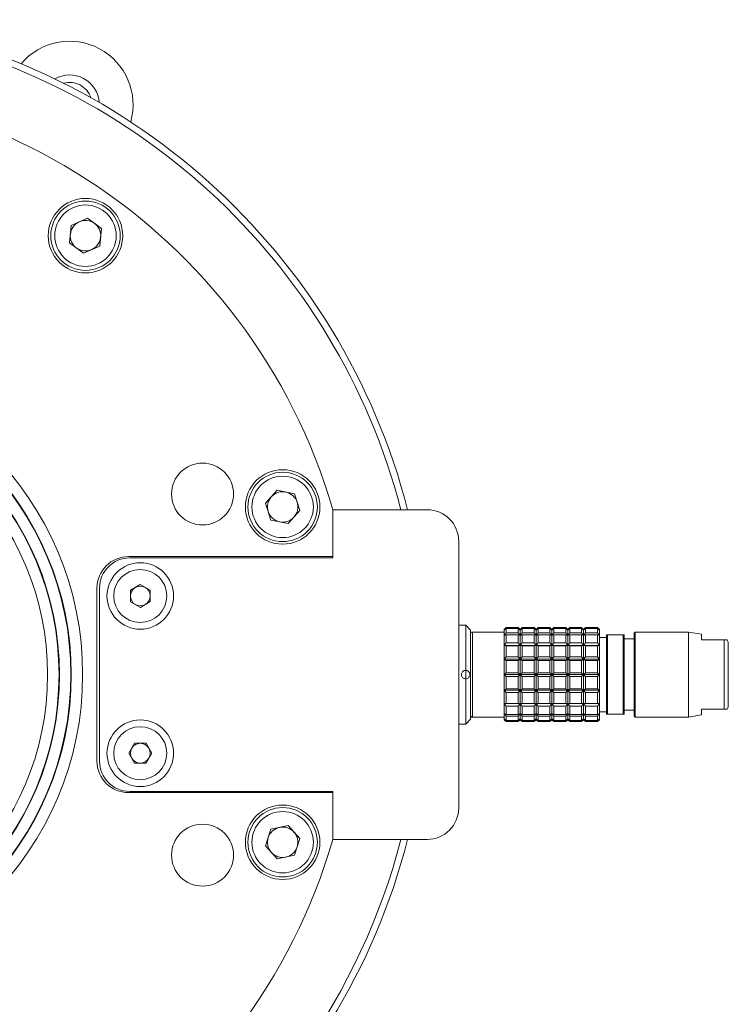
# Model space of a CAD drawing. Header units: inches. Extents: x -4 to 22.9, y -7.2 to 15.7.
# Tile 69 of 127: x 6.5 to 9.3, y 11.3 to 15.2. Entities that reach past the tile are written whole.
import ezdxf

# ---------------------------------------------------------------- set-up
doc = ezdxf.new("R2010")
doc.units = ezdxf.units.IN
doc.header["$MEASUREMENT"] = 0

msp = doc.modelspace()

# ---------------------------------------------------------------- linework, layer by layer
at = {"color": 7, "linetype": 'Continuous', "lineweight": 15}
for p, q in [((6.7205, 14.3918), (6.7843, 14.4202)), ((6.8407, 14.3792), (6.7843, 14.4202)), ((6.7132, 14.3224), (6.7205, 14.3918)), ((6.8334, 14.3097), (6.8407, 14.3792)), ((6.7132, 14.3224), (6.7697, 14.2813)), ((6.8334, 14.3097), (6.7697, 14.2813)), ((7.4919, 13.2873), (7.5386, 13.3392)), ((7.5386, 13.3392), (7.6069, 13.3246)), ((7.6285, 13.2582), (7.6069, 13.3246)), ((7.4919, 13.2873), (7.5135, 13.2209)), ((7.5818, 13.2064), (7.6285, 13.2582)), ((7.7597, 13.2619), (7.7597, 13.0755)), ((8.1347, 13.2615), (7.7597, 13.2615)), ((7.7597, 13.2615), (7.7597, 13.0705)), ((7.5818, 13.2064), (7.5135, 13.2209)), ((8.2597, 12.0765), (8.2597, 13.1365)), ((7.7597, 13.0755), (6.9477, 13.0755)), ((7.7597, 13.0705), (6.9527, 13.0705)), ((6.9552, 12.9415), (6.9944, 12.9645)), ((6.9944, 12.9645), (7.0339, 12.942)), ((6.8227, 12.9505), (6.8227, 12.2625)), ((6.8327, 12.9505), (6.8327, 12.2625)), ((6.9555, 12.896), (6.9552, 12.9415)), ((7.0339, 12.942), (7.0342, 12.8966)), ((6.995, 12.8736), (6.9555, 12.896)), ((7.0342, 12.8966), (6.995, 12.8736)), ((8.2873, 12.8034), (8.2597, 12.8034)), ((8.307, 12.7837), (8.2873, 12.8034)), ((8.2873, 12.6232), (8.2873, 12.8034)), ((8.307, 12.4294), (8.307, 12.7837)), ((8.307, 12.7679), (8.307, 12.4451)), ((8.4408, 12.7758), (8.3148, 12.7758)), ((8.4487, 12.7935), (8.4408, 12.7857)), ((8.4408, 12.7829), (8.4487, 12.7919)), ((8.4487, 12.7892), (8.4408, 12.7829)), ((8.4408, 12.7857), (8.4408, 12.7829)), ((8.4408, 12.7829), (8.4408, 12.7617)), ((8.4408, 12.7617), (8.4487, 12.7722)), ((8.4487, 12.7645), (8.4408, 12.7617)), ((8.4408, 12.7617), (8.4408, 12.7217)), ((8.4959, 12.7935), (8.4487, 12.7935)), ((8.4487, 12.7919), (8.4487, 12.7935)), ((8.4487, 12.7919), (8.4959, 12.7919)), ((8.4487, 12.7722), (8.4487, 12.7892)), ((8.4959, 12.7892), (8.4487, 12.7892)), ((8.4487, 12.7722), (8.4959, 12.7722)), ((8.4487, 12.7325), (8.4487, 12.7645)), ((8.4959, 12.7645), (8.4487, 12.7645)), ((8.5038, 12.7857), (8.4959, 12.7935)), ((8.4959, 12.7919), (8.4959, 12.7935)), ((8.4959, 12.7919), (8.5038, 12.7829)), ((8.4959, 12.7722), (8.4959, 12.7892)), ((8.5038, 12.7829), (8.4959, 12.7892)), ((8.4959, 12.7722), (8.5038, 12.7617)), ((8.4959, 12.7325), (8.4959, 12.7645)), ((8.5038, 12.7617), (8.4959, 12.7645)), ((8.5117, 12.7935), (8.5038, 12.7857)), ((8.5038, 12.7829), (8.5117, 12.7919)), ((8.5117, 12.7892), (8.5038, 12.7829)), ((8.5038, 12.7829), (8.5038, 12.7857)), ((8.5038, 12.7617), (8.5038, 12.7829)), ((8.5038, 12.7617), (8.5117, 12.7722)), ((8.5117, 12.7645), (8.5038, 12.7617)), ((8.5038, 12.7217), (8.5038, 12.7617)), ((8.5589, 12.7935), (8.5117, 12.7935)), ((8.5117, 12.7919), (8.5117, 12.7935)), ((8.5117, 12.7919), (8.5589, 12.7919)), ((8.5117, 12.7722), (8.5117, 12.7892)), ((8.5589, 12.7892), (8.5117, 12.7892)), ((8.5117, 12.7722), (8.5589, 12.7722)), ((8.5117, 12.7325), (8.5117, 12.7645)), ((8.5589, 12.7645), (8.5117, 12.7645)), ((8.5668, 12.7857), (8.5589, 12.7935)), ((8.5589, 12.7919), (8.5589, 12.7935)), ((8.5589, 12.7919), (8.5668, 12.7829)), ((8.5589, 12.7722), (8.5589, 12.7892)), ((8.5668, 12.7829), (8.5589, 12.7892)), ((8.5589, 12.7722), (8.5668, 12.7617)), ((8.5589, 12.7325), (8.5589, 12.7645)), ((8.5668, 12.7617), (8.5589, 12.7645)), ((8.5747, 12.7935), (8.5668, 12.7857)), ((8.5668, 12.7829), (8.5747, 12.7919)), ((8.5747, 12.7892), (8.5668, 12.7829)), ((8.5668, 12.7829), (8.5668, 12.7857)), ((8.5668, 12.7617), (8.5668, 12.7829)), ((8.5668, 12.7617), (8.5747, 12.7722)), ((8.5747, 12.7645), (8.5668, 12.7617)), ((8.5668, 12.7217), (8.5668, 12.7617)), ((8.6219, 12.7935), (8.5747, 12.7935)), ((8.5747, 12.7919), (8.5747, 12.7935)), ((8.5747, 12.7919), (8.6219, 12.7919)), ((8.5747, 12.7722), (8.5747, 12.7892)), ((8.6219, 12.7892), (8.5747, 12.7892)), ((8.5747, 12.7722), (8.6219, 12.7722)), ((8.5747, 12.7325), (8.5747, 12.7645)), ((8.6219, 12.7645), (8.5747, 12.7645)), ((8.6298, 12.7857), (8.6219, 12.7935)), ((8.6219, 12.7919), (8.6219, 12.7935)), ((8.6219, 12.7919), (8.6298, 12.7829)), ((8.6219, 12.7722), (8.6219, 12.7892)), ((8.6298, 12.7829), (8.6219, 12.7892)), ((8.6219, 12.7722), (8.6298, 12.7617)), ((8.6219, 12.7325), (8.6219, 12.7645)), ((8.6298, 12.7617), (8.6219, 12.7645)), ((8.6377, 12.7935), (8.6298, 12.7857)), ((8.6298, 12.7829), (8.6377, 12.7919)), ((8.6377, 12.7892), (8.6298, 12.7829)), ((8.6298, 12.7829), (8.6298, 12.7857)), ((8.6298, 12.7617), (8.6298, 12.7829)), ((8.6298, 12.7617), (8.6377, 12.7722)), ((8.6377, 12.7645), (8.6298, 12.7617)), ((8.6298, 12.7217), (8.6298, 12.7617)), ((8.6849, 12.7935), (8.6377, 12.7935)), ((8.6377, 12.7919), (8.6377, 12.7935)), ((8.6377, 12.7919), (8.6849, 12.7919)), ((8.6377, 12.7722), (8.6377, 12.7892)), ((8.6849, 12.7892), (8.6377, 12.7892)), ((8.6377, 12.7722), (8.6849, 12.7722)), ((8.6377, 12.7325), (8.6377, 12.7645)), ((8.6849, 12.7645), (8.6377, 12.7645)), ((8.6928, 12.7857), (8.6849, 12.7935)), ((8.6849, 12.7919), (8.6849, 12.7935)), ((8.6849, 12.7919), (8.6928, 12.7829)), ((8.6849, 12.7722), (8.6849, 12.7892)), ((8.6928, 12.7829), (8.6849, 12.7892)), ((8.6849, 12.7722), (8.6928, 12.7617)), ((8.6849, 12.7325), (8.6849, 12.7645)), ((8.6928, 12.7617), (8.6849, 12.7645)), ((8.7007, 12.7935), (8.6928, 12.7857)), ((8.6928, 12.7829), (8.7007, 12.7919)), ((8.7007, 12.7892), (8.6928, 12.7829)), ((8.6928, 12.7829), (8.6928, 12.7857)), ((8.6928, 12.7617), (8.6928, 12.7829)), ((8.6928, 12.7617), (8.7007, 12.7722)), ((8.7007, 12.7645), (8.6928, 12.7617)), ((8.6928, 12.7217), (8.6928, 12.7617)), ((8.7479, 12.7935), (8.7007, 12.7935)), ((8.7007, 12.7919), (8.7007, 12.7935)), ((8.7007, 12.7919), (8.7479, 12.7919)), ((8.7007, 12.7722), (8.7007, 12.7892)), ((8.7479, 12.7892), (8.7007, 12.7892)), ((8.7007, 12.7722), (8.7479, 12.7722)), ((8.7007, 12.7325), (8.7007, 12.7645)), ((8.7479, 12.7645), (8.7007, 12.7645)), ((8.7558, 12.7857), (8.7479, 12.7935)), ((8.7479, 12.7919), (8.7479, 12.7935)), ((8.7479, 12.7919), (8.7558, 12.7829)), ((8.7479, 12.7722), (8.7479, 12.7892)), ((8.7558, 12.7829), (8.7479, 12.7892)), ((8.7479, 12.7722), (8.7558, 12.7617)), ((8.7479, 12.7325), (8.7479, 12.7645)), ((8.7558, 12.7617), (8.7479, 12.7645)), ((8.7636, 12.7935), (8.7558, 12.7857)), ((8.7558, 12.7829), (8.7636, 12.7919)), ((8.7636, 12.7892), (8.7558, 12.7829)), ((8.7558, 12.7829), (8.7558, 12.7857)), ((8.7558, 12.7617), (8.7558, 12.7829)), ((8.7558, 12.7617), (8.7636, 12.7722)), ((8.7636, 12.7645), (8.7558, 12.7617)), ((8.7558, 12.7217), (8.7558, 12.7617)), ((8.8109, 12.7935), (8.7636, 12.7935)), ((8.7636, 12.7919), (8.7636, 12.7935)), ((8.7636, 12.7919), (8.8109, 12.7919)), ((8.7636, 12.7722), (8.7636, 12.7892)), ((8.8109, 12.7892), (8.7636, 12.7892)), ((8.7636, 12.7722), (8.8109, 12.7722)), ((8.7636, 12.7325), (8.7636, 12.7645)), ((8.8109, 12.7645), (8.7636, 12.7645)), ((8.8188, 12.7857), (8.8109, 12.7935)), ((8.8109, 12.7919), (8.8109, 12.7935)), ((8.8109, 12.7919), (8.8188, 12.7829)), ((8.8109, 12.7722), (8.8109, 12.7892)), ((8.8188, 12.7829), (8.8109, 12.7892)), ((8.8109, 12.7722), (8.8188, 12.7617)), ((8.8109, 12.7325), (8.8109, 12.7645)), ((8.8188, 12.7617), (8.8109, 12.7645)), ((8.8188, 12.7829), (8.8188, 12.7857)), ((8.8188, 12.7617), (8.8188, 12.7829)), ((8.8188, 12.7217), (8.8188, 12.7617)), ((8.8463, 12.764), (8.8463, 12.449)), ((8.8503, 12.764), (8.8463, 12.764)), ((8.8503, 12.449), (8.8503, 12.764)), ((8.9133, 12.764), (8.8503, 12.764)), ((8.9133, 12.449), (8.9133, 12.764)), ((8.9172, 12.764), (8.9133, 12.764)), ((8.9172, 12.449), (8.9172, 12.764)), ((8.9605, 12.7758), (8.9566, 12.7719)), ((8.9566, 12.7719), (8.9566, 12.4412)), ((9.1731, 12.7758), (8.9605, 12.7758)), ((8.9605, 12.4372), (8.9605, 12.7758)), ((9.2243, 12.7668), (9.1731, 12.7758)), ((9.1731, 12.4372), (9.1731, 12.7758)), ((9.2243, 12.7443), (9.2243, 12.7668)), ((8.4408, 12.7217), (8.4487, 12.7325)), ((8.4487, 12.7207), (8.4408, 12.7217)), ((8.4408, 12.7217), (8.4408, 12.6678)), ((8.4408, 12.7217), (8.5038, 12.7217)), ((8.4487, 12.7325), (8.4959, 12.7325)), ((8.4487, 12.6777), (8.4487, 12.7207)), ((8.4959, 12.7207), (8.4487, 12.7207)), ((8.4959, 12.7325), (8.5038, 12.7217)), ((8.5038, 12.7217), (8.4959, 12.7207)), ((8.4959, 12.6777), (8.4959, 12.7207)), ((8.5038, 12.7217), (8.5117, 12.7325)), ((8.5038, 12.6678), (8.5038, 12.7217)), ((8.5117, 12.7207), (8.5038, 12.7217)), ((8.5038, 12.7217), (8.5668, 12.7217)), ((8.5117, 12.7325), (8.5589, 12.7325)), ((8.5117, 12.6777), (8.5117, 12.7207)), ((8.5589, 12.7207), (8.5117, 12.7207)), ((8.5589, 12.7325), (8.5668, 12.7217)), ((8.5668, 12.7217), (8.5589, 12.7207)), ((8.5589, 12.6777), (8.5589, 12.7207)), ((8.5668, 12.7217), (8.5747, 12.7325)), ((8.5668, 12.6678), (8.5668, 12.7217)), ((8.5747, 12.7207), (8.5668, 12.7217)), ((8.5668, 12.7217), (8.6298, 12.7217)), ((8.5747, 12.7325), (8.6219, 12.7325)), ((8.5747, 12.6777), (8.5747, 12.7207)), ((8.6219, 12.7207), (8.5747, 12.7207)), ((8.6219, 12.7325), (8.6298, 12.7217)), ((8.6298, 12.7217), (8.6219, 12.7207)), ((8.6219, 12.6777), (8.6219, 12.7207)), ((8.6298, 12.7217), (8.6377, 12.7325)), ((8.6298, 12.6678), (8.6298, 12.7217)), ((8.6377, 12.7207), (8.6298, 12.7217)), ((8.6298, 12.7217), (8.6928, 12.7217)), ((8.6377, 12.7325), (8.6849, 12.7325)), ((8.6377, 12.6777), (8.6377, 12.7207)), ((8.6849, 12.7207), (8.6377, 12.7207)), ((8.6849, 12.7325), (8.6928, 12.7217)), ((8.6928, 12.7217), (8.6849, 12.7207)), ((8.6849, 12.6777), (8.6849, 12.7207)), ((8.6928, 12.7217), (8.7007, 12.7325)), ((8.6928, 12.6678), (8.6928, 12.7217)), ((8.7007, 12.7207), (8.6928, 12.7217)), ((8.6928, 12.7217), (8.7558, 12.7217)), ((8.7007, 12.7325), (8.7479, 12.7325)), ((8.7007, 12.6777), (8.7007, 12.7207)), ((8.7479, 12.7207), (8.7007, 12.7207)), ((8.7479, 12.7325), (8.7558, 12.7217)), ((8.7558, 12.7217), (8.7479, 12.7207)), ((8.7479, 12.6777), (8.7479, 12.7207)), ((8.7558, 12.7217), (8.7636, 12.7325)), ((8.7558, 12.6678), (8.7558, 12.7217)), ((8.7636, 12.7207), (8.7558, 12.7217)), ((8.7558, 12.7217), (8.8188, 12.7217)), ((8.7636, 12.7325), (8.8109, 12.7325)), ((8.7636, 12.6777), (8.7636, 12.7207)), ((8.8109, 12.7207), (8.7636, 12.7207)), ((8.8109, 12.7325), (8.8188, 12.7217)), ((8.8188, 12.7217), (8.8109, 12.7207)), ((8.8109, 12.6777), (8.8109, 12.7207)), ((8.8463, 12.7542), (8.8188, 12.7542)), ((8.8188, 12.6678), (8.8188, 12.7217)), ((8.9566, 12.7483), (8.9172, 12.7483)), ((9.2959, 12.7443), (9.2243, 12.7443)), ((9.3034, 12.7443), (9.2959, 12.7443)), ((9.3143, 12.7443), (9.3034, 12.7443)), ((9.3143, 12.4687), (9.3143, 12.7443)), ((9.3306, 12.4815), (9.3306, 12.7315)), ((8.4408, 12.6678), (8.4487, 12.6777)), ((8.4408, 12.6678), (8.4408, 12.6065)), ((8.4487, 12.6632), (8.4408, 12.6678)), ((8.4408, 12.6678), (8.5038, 12.6678)), ((8.4487, 12.6777), (8.4959, 12.6777)), ((8.4487, 12.6142), (8.4487, 12.6632)), ((8.4959, 12.6632), (8.4487, 12.6632)), ((8.4959, 12.6777), (8.5038, 12.6678)), ((8.5038, 12.6678), (8.4959, 12.6632)), ((8.4959, 12.6142), (8.4959, 12.6632)), ((8.5038, 12.6678), (8.5117, 12.6777)), ((8.5038, 12.6065), (8.5038, 12.6678)), ((8.5117, 12.6632), (8.5038, 12.6678)), ((8.5038, 12.6678), (8.5668, 12.6678)), ((8.5117, 12.6777), (8.5589, 12.6777)), ((8.5117, 12.6142), (8.5117, 12.6632)), ((8.5589, 12.6632), (8.5117, 12.6632)), ((8.5589, 12.6777), (8.5668, 12.6678)), ((8.5668, 12.6678), (8.5589, 12.6632)), ((8.5589, 12.6142), (8.5589, 12.6632)), ((8.5668, 12.6678), (8.5747, 12.6777)), ((8.5668, 12.6065), (8.5668, 12.6678)), ((8.5747, 12.6632), (8.5668, 12.6678)), ((8.5668, 12.6678), (8.6298, 12.6678)), ((8.5747, 12.6777), (8.6219, 12.6777)), ((8.5747, 12.6142), (8.5747, 12.6632)), ((8.6219, 12.6632), (8.5747, 12.6632)), ((8.6219, 12.6777), (8.6298, 12.6678)), ((8.6298, 12.6678), (8.6219, 12.6632)), ((8.6219, 12.6142), (8.6219, 12.6632)), ((8.6298, 12.6678), (8.6377, 12.6777)), ((8.6298, 12.6065), (8.6298, 12.6678)), ((8.6377, 12.6632), (8.6298, 12.6678)), ((8.6298, 12.6678), (8.6928, 12.6678)), ((8.6377, 12.6777), (8.6849, 12.6777)), ((8.6377, 12.6142), (8.6377, 12.6632)), ((8.6849, 12.6632), (8.6377, 12.6632)), ((8.6849, 12.6777), (8.6928, 12.6678)), ((8.6928, 12.6678), (8.6849, 12.6632)), ((8.6849, 12.6142), (8.6849, 12.6632)), ((8.6928, 12.6678), (8.7007, 12.6777)), ((8.6928, 12.6065), (8.6928, 12.6678)), ((8.7007, 12.6632), (8.6928, 12.6678)), ((8.6928, 12.6678), (8.7558, 12.6678)), ((8.7007, 12.6777), (8.7479, 12.6777)), ((8.7007, 12.6142), (8.7007, 12.6632)), ((8.7479, 12.6632), (8.7007, 12.6632)), ((8.7479, 12.6777), (8.7558, 12.6678)), ((8.7558, 12.6678), (8.7479, 12.6632)), ((8.7479, 12.6142), (8.7479, 12.6632)), ((8.7558, 12.6678), (8.7636, 12.6777)), ((8.7558, 12.6065), (8.7558, 12.6678)), ((8.7636, 12.6632), (8.7558, 12.6678)), ((8.7558, 12.6678), (8.8188, 12.6678)), ((8.7636, 12.6777), (8.8109, 12.6777)), ((8.7636, 12.6142), (8.7636, 12.6632)), ((8.8109, 12.6632), (8.7636, 12.6632)), ((8.8109, 12.6777), (8.8188, 12.6678)), ((8.8188, 12.6678), (8.8109, 12.6632)), ((8.8109, 12.6142), (8.8109, 12.6632)), ((8.8188, 12.6065), (8.8188, 12.6678)), ((8.2873, 12.5899), (8.2873, 12.6232)), ((8.4408, 12.6065), (8.4487, 12.6142)), ((8.4408, 12.6065), (8.5038, 12.6065)), ((8.4487, 12.5988), (8.4408, 12.6065)), ((8.4408, 12.6065), (8.4408, 12.5453)), ((8.4487, 12.6142), (8.4959, 12.6142)), ((8.4959, 12.6142), (8.5038, 12.6065)), ((8.5038, 12.6065), (8.4959, 12.5988)), ((8.5038, 12.6065), (8.5117, 12.6142)), ((8.5038, 12.5453), (8.5038, 12.6065)), ((8.5038, 12.6065), (8.5668, 12.6065)), ((8.5117, 12.5988), (8.5038, 12.6065)), ((8.5117, 12.6142), (8.5589, 12.6142)), ((8.5589, 12.6142), (8.5668, 12.6065)), ((8.5668, 12.6065), (8.5589, 12.5988)), ((8.5668, 12.6065), (8.5747, 12.6142)), ((8.5668, 12.6065), (8.6298, 12.6065)), ((8.5747, 12.5988), (8.5668, 12.6065)), ((8.5668, 12.5453), (8.5668, 12.6065)), ((8.5747, 12.6142), (8.6219, 12.6142)), ((8.6219, 12.6142), (8.6298, 12.6065)), ((8.6298, 12.6065), (8.6219, 12.5988)), ((8.6298, 12.6065), (8.6377, 12.6142)), ((8.6377, 12.5988), (8.6298, 12.6065)), ((8.6298, 12.6065), (8.6928, 12.6065)), ((8.6298, 12.5453), (8.6298, 12.6065)), ((8.6377, 12.6142), (8.6849, 12.6142)), ((8.6849, 12.6142), (8.6928, 12.6065)), ((8.6928, 12.6065), (8.6849, 12.5988)), ((8.6928, 12.6065), (8.7007, 12.6142)), ((8.7007, 12.5988), (8.6928, 12.6065)), ((8.6928, 12.6065), (8.7558, 12.6065)), ((8.6928, 12.5453), (8.6928, 12.6065)), ((8.7007, 12.6142), (8.7479, 12.6142)), ((8.7479, 12.6142), (8.7558, 12.6065)), ((8.7558, 12.6065), (8.7479, 12.5988)), ((8.7558, 12.6065), (8.7636, 12.6142)), ((8.7636, 12.5988), (8.7558, 12.6065)), ((8.7558, 12.6065), (8.8188, 12.6065)), ((8.7558, 12.5453), (8.7558, 12.6065)), ((8.7636, 12.6142), (8.8109, 12.6142)), ((8.8109, 12.6142), (8.8188, 12.6065)), ((8.8188, 12.6065), (8.8109, 12.5988)), ((8.8188, 12.5453), (8.8188, 12.6065)), ((8.2873, 12.4097), (8.2873, 12.5899)), ((8.4959, 12.5988), (8.4487, 12.5988)), ((8.4487, 12.5499), (8.4487, 12.5988)), ((8.4959, 12.5499), (8.4959, 12.5988)), ((8.5589, 12.5988), (8.5117, 12.5988)), ((8.5117, 12.5499), (8.5117, 12.5988)), ((8.5589, 12.5499), (8.5589, 12.5988)), ((8.6219, 12.5988), (8.5747, 12.5988)), ((8.5747, 12.5499), (8.5747, 12.5988)), ((8.6219, 12.5499), (8.6219, 12.5988)), ((8.6849, 12.5988), (8.6377, 12.5988)), ((8.6377, 12.5499), (8.6377, 12.5988)), ((8.6849, 12.5499), (8.6849, 12.5988)), ((8.7479, 12.5988), (8.7007, 12.5988)), ((8.7007, 12.5499), (8.7007, 12.5988)), ((8.7479, 12.5499), (8.7479, 12.5988)), ((8.7636, 12.5499), (8.7636, 12.5988)), ((8.8109, 12.5988), (8.7636, 12.5988)), ((8.8109, 12.5499), (8.8109, 12.5988)), ((8.4408, 12.5453), (8.4487, 12.5499)), ((8.5038, 12.5453), (8.4408, 12.5453)), ((8.4487, 12.5354), (8.4408, 12.5453)), ((8.4408, 12.5453), (8.4408, 12.4914)), ((8.4487, 12.5499), (8.4959, 12.5499)), ((8.4487, 12.4923), (8.4487, 12.5354)), ((8.4959, 12.5354), (8.4487, 12.5354)), ((8.4959, 12.5499), (8.5038, 12.5453)), ((8.5038, 12.5453), (8.4959, 12.5354)), ((8.4959, 12.4923), (8.4959, 12.5354)), ((8.5038, 12.5453), (8.5117, 12.5499)), ((8.5668, 12.5453), (8.5038, 12.5453)), ((8.5038, 12.4914), (8.5038, 12.5453)), ((8.5117, 12.5354), (8.5038, 12.5453)), ((8.5117, 12.5499), (8.5589, 12.5499)), ((8.5117, 12.4923), (8.5117, 12.5354)), ((8.5589, 12.5354), (8.5117, 12.5354)), ((8.5589, 12.5499), (8.5668, 12.5453)), ((8.5668, 12.5453), (8.5589, 12.5354)), ((8.5589, 12.4923), (8.5589, 12.5354)), ((8.5668, 12.5453), (8.5747, 12.5499)), ((8.6298, 12.5453), (8.5668, 12.5453)), ((8.5747, 12.5354), (8.5668, 12.5453)), ((8.5668, 12.4914), (8.5668, 12.5453)), ((8.5747, 12.5499), (8.6219, 12.5499)), ((8.5747, 12.4923), (8.5747, 12.5354)), ((8.6219, 12.5354), (8.5747, 12.5354)), ((8.6219, 12.5499), (8.6298, 12.5453)), ((8.6298, 12.5453), (8.6219, 12.5354)), ((8.6219, 12.4923), (8.6219, 12.5354)), ((8.6298, 12.5453), (8.6377, 12.5499)), ((8.6928, 12.5453), (8.6298, 12.5453)), ((8.6377, 12.5354), (8.6298, 12.5453)), ((8.6298, 12.4914), (8.6298, 12.5453)), ((8.6377, 12.5499), (8.6849, 12.5499)), ((8.6849, 12.5354), (8.6377, 12.5354)), ((8.6377, 12.4923), (8.6377, 12.5354)), ((8.6849, 12.5499), (8.6928, 12.5453)), ((8.6928, 12.5453), (8.6849, 12.5354)), ((8.6849, 12.4923), (8.6849, 12.5354)), ((8.6928, 12.5453), (8.7007, 12.5499)), ((8.7558, 12.5453), (8.6928, 12.5453)), ((8.7007, 12.5354), (8.6928, 12.5453)), ((8.6928, 12.4914), (8.6928, 12.5453)), ((8.7007, 12.5499), (8.7479, 12.5499)), ((8.7007, 12.4923), (8.7007, 12.5354)), ((8.7479, 12.5354), (8.7007, 12.5354)), ((8.7479, 12.5499), (8.7558, 12.5453)), ((8.7558, 12.5453), (8.7479, 12.5354)), ((8.7479, 12.4923), (8.7479, 12.5354)), ((8.7558, 12.5453), (8.7636, 12.5499)), ((8.8188, 12.5453), (8.7558, 12.5453)), ((8.7636, 12.5354), (8.7558, 12.5453)), ((8.7558, 12.4914), (8.7558, 12.5453)), ((8.7636, 12.5499), (8.8109, 12.5499)), ((8.7636, 12.4923), (8.7636, 12.5354)), ((8.8109, 12.5354), (8.7636, 12.5354)), ((8.8109, 12.5499), (8.8188, 12.5453)), ((8.8188, 12.5453), (8.8109, 12.5354)), ((8.8109, 12.4923), (8.8109, 12.5354)), ((8.8188, 12.4914), (8.8188, 12.5453)), ((8.4408, 12.4914), (8.4487, 12.4923)), ((8.4408, 12.4914), (8.5038, 12.4914)), ((8.4487, 12.4805), (8.4408, 12.4914)), ((8.4408, 12.4914), (8.4408, 12.4514)), ((8.4487, 12.4923), (8.4959, 12.4923)), ((8.4959, 12.4923), (8.5038, 12.4914)), ((8.5038, 12.4914), (8.4959, 12.4805)), ((8.5038, 12.4914), (8.5117, 12.4923)), ((8.5038, 12.4914), (8.5668, 12.4914)), ((8.5038, 12.4514), (8.5038, 12.4914)), ((8.5117, 12.4805), (8.5038, 12.4914)), ((8.5117, 12.4923), (8.5589, 12.4923)), ((8.5589, 12.4923), (8.5668, 12.4914)), ((8.5668, 12.4914), (8.5589, 12.4805)), ((8.5668, 12.4914), (8.5747, 12.4923)), ((8.5668, 12.4914), (8.6298, 12.4914)), ((8.5747, 12.4805), (8.5668, 12.4914)), ((8.5668, 12.4514), (8.5668, 12.4914)), ((8.5747, 12.4923), (8.6219, 12.4923)), ((8.6219, 12.4923), (8.6298, 12.4914)), ((8.6298, 12.4914), (8.6219, 12.4805)), ((8.6298, 12.4914), (8.6377, 12.4923)), ((8.6298, 12.4914), (8.6928, 12.4914)), ((8.6298, 12.4514), (8.6298, 12.4914)), ((8.6377, 12.4805), (8.6298, 12.4914)), ((8.6377, 12.4923), (8.6849, 12.4923)), ((8.6849, 12.4923), (8.6928, 12.4914)), ((8.6928, 12.4914), (8.6849, 12.4805)), ((8.6928, 12.4914), (8.7007, 12.4923)), ((8.6928, 12.4914), (8.7558, 12.4914)), ((8.7007, 12.4805), (8.6928, 12.4914)), ((8.6928, 12.4514), (8.6928, 12.4914)), ((8.7007, 12.4923), (8.7479, 12.4923)), ((8.7479, 12.4923), (8.7558, 12.4914)), ((8.7558, 12.4914), (8.7479, 12.4805)), ((8.7558, 12.4914), (8.7636, 12.4923)), ((8.7558, 12.4914), (8.8188, 12.4914)), ((8.7558, 12.4514), (8.7558, 12.4914)), ((8.7636, 12.4805), (8.7558, 12.4914)), ((8.7636, 12.4923), (8.8109, 12.4923)), ((8.8109, 12.4923), (8.8188, 12.4914)), ((8.8188, 12.4914), (8.8109, 12.4805)), ((8.8188, 12.4514), (8.8188, 12.4914)), ((8.4408, 12.4514), (8.4487, 12.4486)), ((8.4487, 12.4408), (8.4408, 12.4514)), ((8.4408, 12.4514), (8.4408, 12.4301)), ((8.4487, 12.4486), (8.4487, 12.4805)), ((8.4959, 12.4805), (8.4487, 12.4805)), ((8.4487, 12.4486), (8.4959, 12.4486)), ((8.4959, 12.4486), (8.4959, 12.4805)), ((8.4959, 12.4486), (8.5038, 12.4514)), ((8.5038, 12.4514), (8.4959, 12.4408)), ((8.5038, 12.4514), (8.5117, 12.4486)), ((8.5038, 12.4301), (8.5038, 12.4514)), ((8.5117, 12.4408), (8.5038, 12.4514)), ((8.5117, 12.4486), (8.5117, 12.4805)), ((8.5589, 12.4805), (8.5117, 12.4805)), ((8.5117, 12.4486), (8.5589, 12.4486)), ((8.5589, 12.4486), (8.5589, 12.4805)), ((8.5589, 12.4486), (8.5668, 12.4514)), ((8.5668, 12.4514), (8.5589, 12.4408)), ((8.5668, 12.4514), (8.5747, 12.4486)), ((8.5747, 12.4408), (8.5668, 12.4514)), ((8.5668, 12.4301), (8.5668, 12.4514)), ((8.6219, 12.4805), (8.5747, 12.4805)), ((8.5747, 12.4486), (8.5747, 12.4805)), ((8.5747, 12.4486), (8.6219, 12.4486)), ((8.6219, 12.4486), (8.6219, 12.4805)), ((8.6219, 12.4486), (8.6298, 12.4514)), ((8.6298, 12.4514), (8.6219, 12.4408)), ((8.6298, 12.4514), (8.6377, 12.4486)), ((8.6298, 12.4301), (8.6298, 12.4514)), ((8.6377, 12.4408), (8.6298, 12.4514)), ((8.6849, 12.4805), (8.6377, 12.4805)), ((8.6377, 12.4486), (8.6377, 12.4805)), ((8.6377, 12.4486), (8.6849, 12.4486)), ((8.6849, 12.4486), (8.6849, 12.4805)), ((8.6849, 12.4486), (8.6928, 12.4514)), ((8.6928, 12.4514), (8.6849, 12.4408)), ((8.6928, 12.4514), (8.7007, 12.4486)), ((8.7007, 12.4408), (8.6928, 12.4514)), ((8.6928, 12.4301), (8.6928, 12.4514)), ((8.7479, 12.4805), (8.7007, 12.4805)), ((8.7007, 12.4486), (8.7007, 12.4805)), ((8.7007, 12.4486), (8.7479, 12.4486)), ((8.7479, 12.4486), (8.7479, 12.4805)), ((8.7479, 12.4486), (8.7558, 12.4514)), ((8.7558, 12.4514), (8.7479, 12.4408)), ((8.7558, 12.4514), (8.7636, 12.4486)), ((8.7636, 12.4408), (8.7558, 12.4514)), ((8.7558, 12.4301), (8.7558, 12.4514)), ((8.7636, 12.4486), (8.7636, 12.4805)), ((8.8109, 12.4805), (8.7636, 12.4805)), ((8.7636, 12.4486), (8.8109, 12.4486)), ((8.8109, 12.4486), (8.8109, 12.4805)), ((8.8109, 12.4486), (8.8188, 12.4514)), ((8.8188, 12.4514), (8.8109, 12.4408)), ((8.8188, 12.4589), (8.8463, 12.4589)), ((8.8188, 12.4301), (8.8188, 12.4514)), ((8.8463, 12.449), (8.8503, 12.449)), ((8.8503, 12.449), (8.9133, 12.449)), ((8.9133, 12.449), (8.9172, 12.449)), ((8.9172, 12.4648), (8.9566, 12.4648)), ((9.1731, 12.4372), (9.2243, 12.4463)), ((9.2243, 12.4463), (9.2243, 12.4687)), ((9.2243, 12.4687), (9.2959, 12.4687)), ((9.2959, 12.4687), (9.3034, 12.4687)), ((9.3034, 12.4687), (9.3143, 12.4687)), ((8.2597, 12.4097), (8.2873, 12.4097)), ((8.2873, 12.4097), (8.307, 12.4294)), ((8.3148, 12.4372), (8.4408, 12.4372)), ((8.4408, 12.4301), (8.4487, 12.4239)), ((8.4487, 12.4212), (8.4408, 12.4301)), ((8.4408, 12.4301), (8.4408, 12.4274)), ((8.4408, 12.4274), (8.4487, 12.4195)), ((8.4959, 12.4408), (8.4487, 12.4408)), ((8.4487, 12.4239), (8.4487, 12.4408)), ((8.4487, 12.4239), (8.4959, 12.4239)), ((8.4959, 12.4212), (8.4487, 12.4212)), ((8.4487, 12.4195), (8.4487, 12.4212)), ((8.4487, 12.4195), (8.4959, 12.4195)), ((8.4959, 12.4239), (8.4959, 12.4408)), ((8.4959, 12.4239), (8.5038, 12.4301)), ((8.5038, 12.4301), (8.4959, 12.4212)), ((8.4959, 12.4195), (8.5038, 12.4274)), ((8.4959, 12.4195), (8.4959, 12.4212)), ((8.5038, 12.4301), (8.5117, 12.4239)), ((8.5117, 12.4212), (8.5038, 12.4301)), ((8.5038, 12.4274), (8.5038, 12.4301)), ((8.5038, 12.4274), (8.5117, 12.4195)), ((8.5117, 12.4239), (8.5117, 12.4408)), ((8.5589, 12.4408), (8.5117, 12.4408)), ((8.5117, 12.4239), (8.5589, 12.4239)), ((8.5589, 12.4212), (8.5117, 12.4212)), ((8.5117, 12.4195), (8.5117, 12.4212)), ((8.5117, 12.4195), (8.5589, 12.4195)), ((8.5589, 12.4239), (8.5589, 12.4408)), ((8.5589, 12.4239), (8.5668, 12.4301)), ((8.5668, 12.4301), (8.5589, 12.4212)), ((8.5589, 12.4195), (8.5668, 12.4274)), ((8.5589, 12.4195), (8.5589, 12.4212)), ((8.5668, 12.4301), (8.5747, 12.4239)), ((8.5747, 12.4212), (8.5668, 12.4301)), ((8.5668, 12.4274), (8.5668, 12.4301)), ((8.5668, 12.4274), (8.5747, 12.4195)), ((8.6219, 12.4408), (8.5747, 12.4408)), ((8.5747, 12.4239), (8.5747, 12.4408)), ((8.5747, 12.4239), (8.6219, 12.4239)), ((8.6219, 12.4212), (8.5747, 12.4212)), ((8.5747, 12.4195), (8.5747, 12.4212)), ((8.5747, 12.4195), (8.6219, 12.4195)), ((8.6219, 12.4239), (8.6219, 12.4408)), ((8.6219, 12.4239), (8.6298, 12.4301)), ((8.6298, 12.4301), (8.6219, 12.4212)), ((8.6219, 12.4195), (8.6298, 12.4274)), ((8.6219, 12.4195), (8.6219, 12.4212)), ((8.6298, 12.4301), (8.6377, 12.4239)), ((8.6298, 12.4274), (8.6298, 12.4301)), ((8.6377, 12.4212), (8.6298, 12.4301)), ((8.6298, 12.4274), (8.6377, 12.4195)), ((8.6377, 12.4239), (8.6377, 12.4408)), ((8.6849, 12.4408), (8.6377, 12.4408)), ((8.6377, 12.4239), (8.6849, 12.4239)), ((8.6377, 12.4195), (8.6377, 12.4212)), ((8.6849, 12.4212), (8.6377, 12.4212)), ((8.6377, 12.4195), (8.6849, 12.4195)), ((8.6849, 12.4239), (8.6849, 12.4408)), ((8.6849, 12.4239), (8.6928, 12.4301)), ((8.6928, 12.4301), (8.6849, 12.4212)), ((8.6849, 12.4195), (8.6928, 12.4274)), ((8.6849, 12.4195), (8.6849, 12.4212)), ((8.6928, 12.4301), (8.7007, 12.4239)), ((8.6928, 12.4274), (8.6928, 12.4301)), ((8.7007, 12.4212), (8.6928, 12.4301)), ((8.6928, 12.4274), (8.7007, 12.4195)), ((8.7479, 12.4408), (8.7007, 12.4408)), ((8.7007, 12.4239), (8.7007, 12.4408)), ((8.7007, 12.4239), (8.7479, 12.4239)), ((8.7479, 12.4212), (8.7007, 12.4212)), ((8.7007, 12.4195), (8.7007, 12.4212)), ((8.7007, 12.4195), (8.7479, 12.4195)), ((8.7479, 12.4239), (8.7479, 12.4408)), ((8.7479, 12.4239), (8.7558, 12.4301)), ((8.7558, 12.4301), (8.7479, 12.4212)), ((8.7479, 12.4195), (8.7558, 12.4274)), ((8.7479, 12.4195), (8.7479, 12.4212)), ((8.7558, 12.4301), (8.7636, 12.4239)), ((8.7636, 12.4212), (8.7558, 12.4301)), ((8.7558, 12.4274), (8.7558, 12.4301)), ((8.7558, 12.4274), (8.7636, 12.4195)), ((8.8109, 12.4408), (8.7636, 12.4408)), ((8.7636, 12.4239), (8.7636, 12.4408)), ((8.7636, 12.4239), (8.8109, 12.4239)), ((8.8109, 12.4212), (8.7636, 12.4212)), ((8.7636, 12.4195), (8.7636, 12.4212)), ((8.7636, 12.4195), (8.8109, 12.4195)), ((8.8109, 12.4239), (8.8109, 12.4408)), ((8.8109, 12.4239), (8.8188, 12.4301)), ((8.8188, 12.4301), (8.8109, 12.4212)), ((8.8109, 12.4195), (8.8188, 12.4274)), ((8.8109, 12.4195), (8.8109, 12.4212)), ((8.8188, 12.4274), (8.8188, 12.4301)), ((8.9566, 12.4412), (8.9605, 12.4372)), ((8.9605, 12.4372), (9.1731, 12.4372)), ((6.9493, 12.294), (6.972, 12.3334)), ((6.972, 12.3334), (7.0174, 12.3334)), ((7.0174, 12.3334), (7.0402, 12.294)), ((6.972, 12.2547), (6.9493, 12.294)), ((7.0402, 12.294), (7.0174, 12.2547)), ((7.0174, 12.2547), (6.972, 12.2547)), ((6.9477, 12.1375), (7.7597, 12.1375)), ((6.9527, 12.1425), (7.7597, 12.1425)), ((7.7597, 12.1425), (7.7597, 11.9515)), ((7.7597, 12.1375), (7.7597, 11.9512)), ((7.5135, 11.9922), (7.4919, 11.9258)), ((7.5135, 11.9922), (7.5818, 12.0067)), ((7.5818, 12.0067), (7.6285, 11.9548)), ((7.6069, 11.8884), (7.6285, 11.9548)), ((7.7597, 11.9515), (8.1347, 11.9515)), ((7.5386, 11.8739), (7.4919, 11.9258)), ((7.5386, 11.8739), (7.6069, 11.8884))]:
    msp.add_line(p, q, dxfattribs=at)
at = {"color": 8, "linetype": 'Continuous', "lineweight": 15}
msp.add_line((8.3148, 12.4372), (8.3148, 12.7758), dxfattribs=at)
at = {"color": 7, "linetype": 'Continuous', "lineweight": 15}
for centre, radius in [((6.777, 14.3508), 0.148), ((6.777, 14.3508), 0.1378), ((6.777, 14.3508), 0.122), ((5.5097, 12.6065), 1.256), ((5.5097, 12.6065), 1.2108), ((5.5097, 12.6065), 1.2091), ((5.5097, 12.6065), 1.1639), ((5.5097, 12.6065), 1.1622), ((5.5097, 12.6065), 1.117), ((7.242, 13.3241), 0.123), ((7.5602, 13.2728), 0.148), ((7.5602, 13.2728), 0.1378), ((7.5602, 13.2728), 0.122), ((6.9947, 12.919), 0.1323), ((6.9947, 12.919), 0.1053), ((6.9947, 12.294), 0.1323), ((6.9947, 12.294), 0.1053), ((7.5602, 11.9403), 0.148), ((7.5602, 11.9403), 0.1378), ((7.5602, 11.9403), 0.122), ((7.242, 11.889), 0.123)]:
    msp.add_circle(centre, radius, dxfattribs=at)
for centre, radius, start, end in [((5.5097, 12.6065), 2.63, 14.4213, 81.7349), ((6.714, 14.8715), 0.252, 62, 139.8155), ((6.714, 14.8715), 0.252, 344.1845, 62), ((6.714, 14.8715), 0.1181, 62, 119.8583), ((5.5097, 12.6065), 2.3435, 16.2392, 343.7608), ((6.714, 14.8715), 0.0886, 62, 105.7154), ((6.714, 14.8715), 0.0886, 18.2846, 62), ((6.714, 14.8715), 0.1181, 4.1417, 62), ((6.777, 14.3508), 0.0605, 114, 174), ((6.777, 14.3508), 0.0605, 54, 114), ((6.777, 14.3508), 0.0605, 354, 54), ((6.777, 14.3508), 0.0605, 174, 234), ((6.777, 14.3508), 0.0605, 294, 354), ((6.777, 14.3508), 0.0605, 234, 294), ((7.5602, 13.2728), 0.0605, 138, 198), ((7.5602, 13.2728), 0.0605, 78, 138), ((7.5602, 13.2728), 0.0605, 18, 78), ((7.5602, 13.2728), 0.0605, 318, 18), ((7.5602, 13.2728), 0.0605, 198, 258), ((7.5602, 13.2728), 0.0605, 258, 318), ((8.1347, 13.1365), 0.125, 0, 90), ((6.9477, 12.9505), 0.125, 90, 180), ((6.9527, 12.9505), 0.12, 90, 180), ((6.9947, 12.919), 0.0394, 120.3929, 180.3929), ((6.9947, 12.919), 0.0394, 60.3929, 120.3929), ((6.9947, 12.919), 0.0394, 0.3929, 60.3929), ((6.9947, 12.919), 0.0394, 180.3929, 240.3929), ((6.9947, 12.919), 0.0394, 300.3929, 0.3929), ((6.9947, 12.919), 0.0394, 240.3929, 300.3929), ((8.3148, 12.7679), 0.00787, 90, 180), ((9.3109, 12.7315), 0.0197, 0, 41.0533), ((8.3148, 12.4451), 0.00787, 180, 270), ((9.3109, 12.4815), 0.0197, 319.0057, 0), ((6.9947, 12.294), 0.0394, 90, 150), ((6.9947, 12.294), 0.0394, 30, 90), ((6.9947, 12.294), 0.0394, 150, 210), ((6.9947, 12.294), 0.0394, 330, 30), ((6.9477, 12.2625), 0.125, 180, 270), ((6.9527, 12.2625), 0.12, 180, 270), ((6.9947, 12.294), 0.0394, 210, 270), ((6.9947, 12.294), 0.0394, 270, 330), ((8.1347, 12.0765), 0.125, 270, 0), ((7.5602, 11.9403), 0.0605, 102, 162), ((7.5602, 11.9403), 0.0605, 42, 102), ((7.5602, 11.9403), 0.0605, 342, 42), ((5.5097, 12.6065), 2.63, 277.9535, 345.5787), ((7.5602, 11.9403), 0.0605, 162, 222), ((7.5602, 11.9403), 0.0605, 222, 282), ((7.5602, 11.9403), 0.0605, 282, 342)]:
    msp.add_arc(centre, radius, start, end, dxfattribs=at)
at = {"color": 8, "linetype": 'Continuous', "lineweight": 15}
for start, end in [(101.5174, 345.4326), (14.5674, 80.3899)]:
    msp.add_arc((5.5097, 12.6065), 2.6042, start, end, dxfattribs=at)
at = {"color": 7, "linetype": 'Continuous', "lineweight": 15}
for points, knots in [([(9.3256, 12.7443), (9.3256, 12.7443), (9.3259, 12.7443), (9.3244, 12.7443), (9.3217, 12.7443), (9.3178, 12.7443), (9.3153, 12.7443), (9.3143, 12.7443)], [0, 0, 0, 0, 0.17236, 0.481565, 0.799096, 0.915103, 1, 1, 1, 1]), ([(8.2873, 12.6232), (8.2854, 12.623), (8.2817, 12.6226), (8.2767, 12.6198), (8.2729, 12.6155), (8.2707, 12.6103), (8.2704, 12.6046), (8.272, 12.5991), (8.2753, 12.5945), (8.2799, 12.5912), (8.2842, 12.59), (8.2867, 12.5899), (8.2873, 12.5899)], [0, 0, 0, 0, 0.10711, 0.214212, 0.321554, 0.429054, 0.536293, 0.64326, 0.750367, 0.857807, 0.965257, 1, 1, 1, 1]), ([(8.2873, 12.5899), (8.2893, 12.5901), (8.2932, 12.5905), (8.2982, 12.5936), (8.3017, 12.5977), (8.3036, 12.6023), (8.3041, 12.607), (8.3034, 12.6113), (8.3015, 12.6156), (8.298, 12.6197), (8.2929, 12.6226), (8.2891, 12.623), (8.2873, 12.6232)], [0, 0, 0, 0, 0.137323, 0.263014, 0.357415, 0.433234, 0.509444, 0.576944, 0.645176, 0.743165, 0.875844, 1, 1, 1, 1]), ([(9.3143, 12.4687), (9.3154, 12.4687), (9.3185, 12.4687), (9.3233, 12.4687), (9.3257, 12.4687), (9.3256, 12.4687), (9.3256, 12.4687)], [0, 0, 0, 0, 0.093638, 0.252176, 0.737155, 1, 1, 1, 1])]:
    msp.add_open_spline(points, degree=3, knots=knots, dxfattribs=at)

doc.saveas('drawing.dxf')
